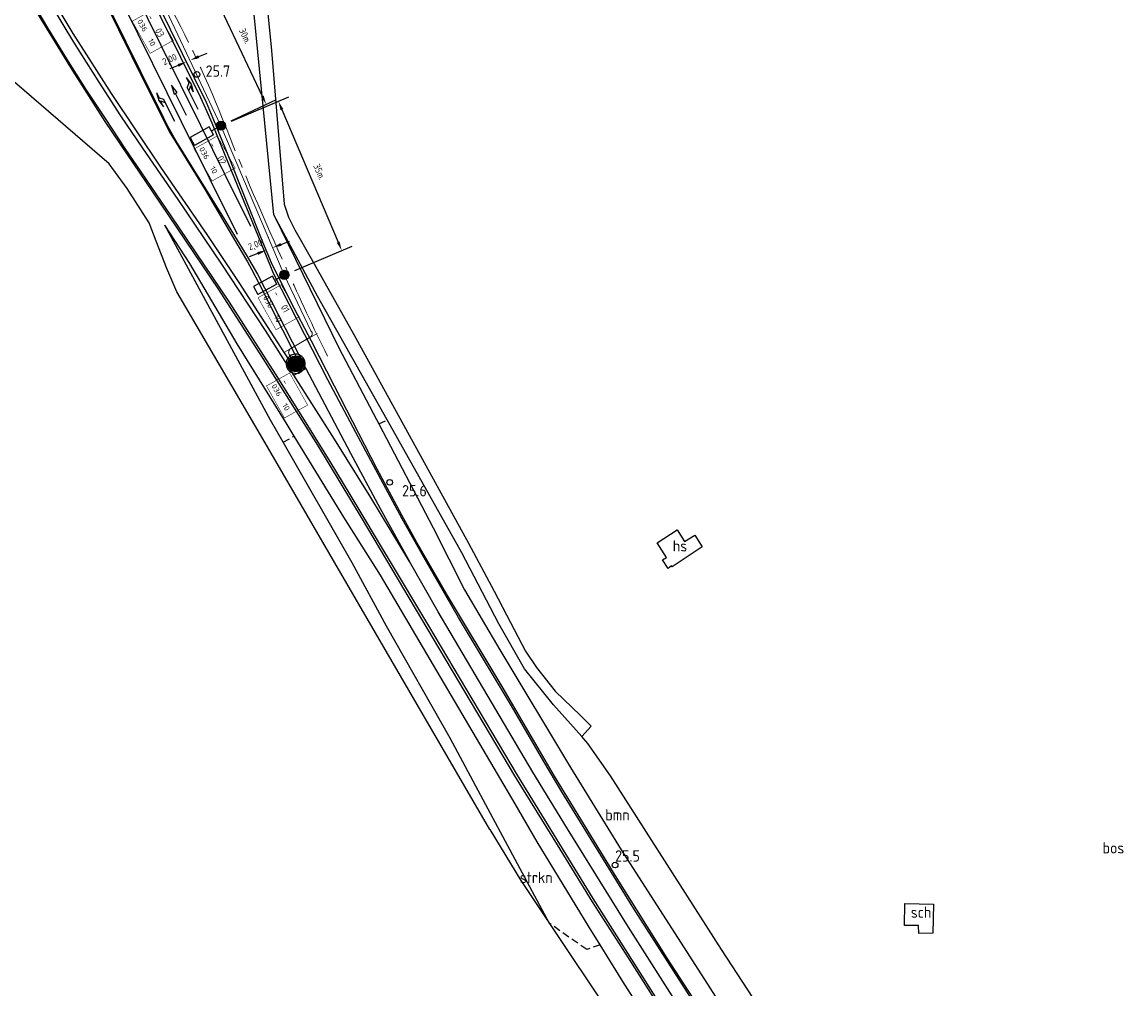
# Model space of a CAD drawing. Extents: x 234510 to 235400, y 502342 to 503395.
# Tile 6 of 15: x 234827 to 235071, y 502862 to 503075. Entities that reach past the tile are written whole.
import ezdxf
from ezdxf.enums import TextEntityAlignment as Align

# ---------------------------------------------------------------- set-up
doc = ezdxf.new("R2010")
doc.units = 0
doc.header["$MEASUREMENT"] = 0
doc.header["$PDMODE"] = 1
for name, pattern in [('CULTSCH', [2.4, 1.6, -0.8]), ('overige', [26, 20, -2, 2, -2]), ('RASTER', [1000.1, 1000, -0.1])]:
    doc.linetypes.add(name, pattern=pattern)
doc.layers.get('0').update_dxf_attribs({"linetype": 'CONTINUOUS'})
doc.layers.get('DEFPOINTS').update_dxf_attribs({"linetype": 'CONTINUOUS'})
for name, color, linetype in [('BIB-BORD-BLAUW', 5, 'CONTINUOUS'), ('ELEKTRO-VERLICHTINGS_TX', 7, 'CONTINUOUS'), ('ELEKTRO_TX', 1, 'CONTINUOUS'), ('LICHTMAST', 7, 'CONTINUOUS'), ('MDI-XX-BEBOUWING', 15, 'CONTINUOUS'), ('MDI-XX-BEPLANTING', 11, 'CONTINUOUS'), ('MDI-XX-HECTO', 1, 'CONTINUOUS'), ('MDI-XX-MARKERING', 8, 'CONTINUOUS'), ('MDI-XX-RASTER', 7, 'CONTINUOUS'), ('MDI-XX-TALUD', 11, 'CONTINUOUS'), ('MDI-XX-TERREINAFSCH', 15, 'CONTINUOUS'), ('MDI-XX-VERLICHTING', 1, 'CONTINUOUS'), ('SOLID', 7, 'CONTINUOUS')]:
    doc.layers.add(name, color=color, linetype=linetype)
for name, color, linetype, lineweight in [('kl-bs-bm_1000', 1, 'CONTINUOUS', 25), ('kl-bs-mantelbuis', 6, 'mantelbuis', 18), ('kl-bs-ovkabel', 3, 'ov', 18), ('kl-bs-signaleringskabel', 5, 'overige', 18), ('wm-bs-lichtmast', 7, 'CONTINUOUS', 18)]:
    doc.layers.add(name, color=color, linetype=linetype, lineweight=lineweight)
doc.styles.add('ISO', font='iso.shx')
doc.styles.add('ISO25', font='ISO', dxfattribs={"height": 2.5})
doc.styles.add('MASTNUMMER', font='iso.shx', dxfattribs={"height": 2.5})
doc.styles.get("Standard").update_dxf_attribs({"font": 'txt.shx'})
doc.styles.add('TECHNICLIGHT', font='ISO')
doc.styles.add('WEGNUMMER', font='iso.shx', dxfattribs={"height": 2})
doc.linetypes.add('mantelbuis', pattern='A,0,-2,[15,RTW.shx,S=1,R=0,X=0,Y=0],-2', length=4)
doc.linetypes.add('ov', pattern='A,28,-5,[23,RTW.shx,S=1.25,R=0,X=0,Y=0],-5', length=38)
doc.dimstyles.get("Standard").update_dxf_attribs({"dimtxt": 3, "dimasz": 3, "dimexe": 2.5, "dimexo": 2.5, "dimgap": 1.5, "dimtad": 0, "dimzin": 0, "dimdsep": 46, "dimtxsty": 'Standard', "dimcen": -3, "dimdle": 1.25, "dimadec": 0, "dimazin": 0, "dimtfac": 0.75, "dimtofl": 0, "dimtmove": 2, "dimatfit": 3, "dimfxl": 0, "dimtvp": 1.5, "dimtolj": 1, "dimtzin": 0, "dimarcsym": 0})

# ---------------------------------------------------------------- blocks, each defined once
blk = doc.blocks.new('LICHTMAST')
at = {"color": 2, "linetype": 'Continuous'}
for p, q in [((-0.43, 0.25), (-0.87, 0.5)), ((0, 0.5), (0, 1)), ((0.43, 0.25), (0.87, 0.5)), ((-0.43, -0.25), (-0.87, -0.5)), ((0, -0.5), (0, -1)), ((0.43, -0.25), (0.87, -0.5))]:
    blk.add_line(p, q, dxfattribs=at)
blk.add_circle((0, 0), 0.5, dxfattribs=at)
blk = doc.blocks.new('PIJL')
at = {"color": 8}
for p, q in [((0, 0), (5.45, 0)), ((7.5, 0), (5.45, 0.38)), ((5.45, 0.38), (5.45, -0.38)), ((5.45, -0.38), (7.5, 0))]:
    blk.add_line(p, q, dxfattribs=at)
blk = doc.blocks.new('PIJLL')
at = {"color": 8}
for p, q in [((0, 0), (5.45, 0)), ((5.7, 1.05), (4, 0.75)), ((4, 0.75), (5.45, 0.75)), ((5.45, 0.75), (4.7, 0)), ((6.2, 0.75), (5.45, 0)), ((7.5, 0.75), (5.7, 1.05)), ((7.5, 0.75), (6.2, 0.75))]:
    blk.add_line(p, q, dxfattribs=at)
blk = doc.blocks.new('PIJLR')
at = {"color": 8}
for p, q in [((0, 0), (5.45, 0)), ((5.45, -0.75), (4.7, 0)), ((6.2, -0.75), (5.45, 0)), ((4, -0.75), (5.45, -0.75)), ((5.7, -1.05), (4, -0.75)), ((7.5, -0.75), (5.7, -1.05)), ((7.5, -0.75), (6.2, -0.75))]:
    blk.add_line(p, q, dxfattribs=at)
blk = doc.blocks.new('PUNT125')
at = {"color": 0}
blk.add_circle((0, 0), 0.625, dxfattribs=at)
blk = doc.blocks.new('AL-10m-SOX')
at = {"layer": 'SOLID'}
for points in [[(0, 1, 0.414214), (-1, 0), (0, 0)], [(0, -1, -0.414214), (-1, 0), (0, 0)], [(0, 1, -0.414214), (1, 0), (0, 0)], [(0, -1, 0.414214), (1, 0), (0, 0)]]:
    blk.add_hatch(color=256, dxfattribs=at).paths.add_polyline_path(points)
at = {"layer": 'LICHTMAST', "color": 7}
for p, q in [((2.4, 0), (1, 0)), ((2.4, 1), (7.2, 1)), ((2.4, 1), (2.4, -1)), ((7.2, -1), (7.2, 1)), ((2.4, -1), (7.2, -1))]:
    blk.add_line(p, q, dxfattribs=at)
blk.add_circle((0, 0), 1, dxfattribs=at)
at = {"layer": 'ELEKTRO_TX', "color": 7, "style": 'TECHNICLIGHT'}
blk.add_attdef('NR', (-1.94, -4.42), '', height=2.5, dxfattribs=at)
blk = doc.blocks.new('pijl-binnen')
at = {"layer": 'BIB-BORD-BLAUW'}
for p, q in [((-3.06, -0.46), (0.22, 3.41)), ((0.64, 3.28), (3.05, -1.05)), ((-0.77, -0.64), (-2.81, -0.91)), ((-1.04, -3.41), (-0.77, -0.64)), ((0.5, -3.56), (-1.04, -3.41)), ((0.77, -0.79), (0.5, -3.56)), ((2.72, -1.44), (0.77, -0.79))]:
    blk.add_line(p, q, dxfattribs=at)
at = {"layer": 'BIB-BORD-BLAUW', "extrusion": (0, 0, -1)}
for centre, major_axis, start_param, end_param in [((0.4, 3.25), (-0.169, 0.169), 6.201322, 8.515931), ((-2.85, -0.64), (0.195, 0.195), 2.224647, 4.616129), ((2.81, -1.18), (0.194, 0.194), 0.277108, 2.688528)]:
    blk.add_ellipse(centre, major_axis=major_axis, ratio=1, start_param=start_param, end_param=end_param, dxfattribs=at)
blk = doc.blocks.new('pijl-buiten')
at = {"layer": 'BIB-BORD-BLAUW'}
for p, q in [((-3.22, -0.33), (0.07, 3.54)), ((0.83, 3.35), (3.22, -0.95)), ((-1, -0.87), (-2.79, -1.11)), ((-1.26, -3.59), (-1, -0.87)), ((0.68, -3.77), (-1.26, -3.59)), ((0.94, -1.06), (0.68, -3.77)), ((2.65, -1.63), (0.94, -1.06))]:
    blk.add_line(p, q, dxfattribs=at)
at = {"layer": 'BIB-BORD-BLAUW', "extrusion": (0, 0, -1)}
for centre, major_axis, start_param, end_param in [((0.4, 3.25), (-0.311, 0.311), 6.201125, 8.414972), ((-2.85, -0.64), (0.337, 0.337), 2.224674, 4.621343), ((2.81, -1.18), (-0.336, 0.336), 1.847794, 4.263707)]:
    blk.add_ellipse(centre, major_axis=major_axis, ratio=1, start_param=start_param, end_param=end_param, dxfattribs=at)
blk = doc.blocks.new('PIJLBORD-OPEN')
at = {"layer": 'BIB-BORD-BLAUW'}
h = blk.add_hatch(dxfattribs=at)
h.set_pattern_fill('ANSI31,_O', color=256, scale=4)
h.set_pattern_definition([(45, (-236992.7228, -485636.5885), (-0.3535533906, 0.3535533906), [])])
edge = h.paths.add_edge_path(flags=16)
edge.add_line((-3.17, -0.64), (-0.27, 3.53))
edge = h.paths.add_edge_path(flags=16)
edge.add_ellipse((-2.78, -0.9), major_axis=(0.337, 0.337), ratio=1, start_angle=100.68737, end_angle=238.00636, ccw=False)
edge = h.paths.add_edge_path(flags=16)
edge.add_line((-0.91, -0.96), (-2.67, -1.37))
edge = h.paths.add_edge_path(flags=16)
edge.add_line((-0.91, -3.69), (-0.91, -0.96))
edge = h.paths.add_edge_path(flags=16)
edge.add_line((1.04, -3.69), (-0.91, -3.69))
edge = h.paths.add_edge_path(flags=16)
edge.add_line((1.04, -0.96), (1.04, -3.69))
edge = h.paths.add_edge_path(flags=16)
edge.add_line((2.79, -1.37), (1.04, -0.96))
edge = h.paths.add_edge_path(flags=16)
edge.add_ellipse((2.91, -0.91), major_axis=(-0.336, 0.336), ratio=1, start_angle=121.17836, end_angle=259.6, ccw=False)
edge = h.paths.add_edge_path(flags=16)
edge.add_line((0.51, 3.42), (3.3, -0.64))
edge = h.paths.add_edge_path(flags=16)
edge.add_ellipse((0.09, 3.28), major_axis=(-0.311, 0.311), ratio=1, start_angle=-116.67159, end_angle=10.17254, ccw=False)
edge = h.paths.add_edge_path()
edge.add_arc((0, 0), 4.16, 0, 360)
blk.add_circle((0, 0), 4.16, dxfattribs=at)
at = {"layer": 'BIB-BORD-BLAUW', "extrusion": (0, 0, -1)}
blk.add_ellipse((0, 0), major_axis=(3.21, 3.88), ratio=1, start_param=0.095409, end_param=6.378594, dxfattribs=at)
at = {"layer": 'BIB-BORD-BLAUW', "rotation": 5.470804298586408}
for name in ['pijl-buiten', 'pijl-binnen']:
    blk.add_blockref(name, (0, 0), dxfattribs=at)
blk = doc.blocks.new('*D46')
at = {"layer": 'DEFPOINTS', "color": 0}
for p in [(234857.87, 503080.19, 8.49), (234881.14, 503056.72), (234871.17, 503052.01, 8.52)]:
    blk.add_point(p, dxfattribs=at)
at = {"layer": 'kl-bs-bm_1000', "color": 0, "lineweight": -2}
for p, q in [((234860.13, 503081.26), (234870.09, 503085.96)), ((234868.69, 503083.09), (234880.29, 503058.53)), ((234873.43, 503053.08), (234883.4, 503057.79))]:
    blk.add_line(p, q, dxfattribs=at)
at = {"layer": 'kl-bs-bm_1000', "color": 0}
for points in [[(234868.99, 503083.23), (234868.39, 503082.95), (234867.83, 503084.9)], [(234880.59, 503058.67), (234879.98, 503058.39), (234881.14, 503056.72)]]:
    blk.add_solid(points, dxfattribs=at)
at = {"layer": 'kl-bs-bm_1000', "color": 0, "insert": (234876.52, 503071.77), "char_height": 1.5, "attachment_point": 5, "rotation": 295.2805, "style": 'ISO'}
blk.add_mtext('\\A1;30m.', dxfattribs=at)
blk = doc.blocks.new('*D47')
at = {"layer": 'DEFPOINTS', "color": 0}
for p in [(234871.17, 503052.01, 8.52), (234897.79, 503024.51), (234885.12, 503019.13, 8.98)]:
    blk.add_point(p, dxfattribs=at)
at = {"layer": 'kl-bs-bm_1000', "color": 0, "lineweight": -2}
for p, q in [((234873.47, 503052.99), (234886.14, 503058.36)), ((234884.62, 503055.55), (234897.01, 503026.35)), ((234887.43, 503020.11), (234900.09, 503025.48))]:
    blk.add_line(p, q, dxfattribs=at)
at = {"layer": 'kl-bs-bm_1000', "color": 0}
for points in [[(234884.92, 503055.68), (234884.31, 503055.42), (234883.84, 503057.39)], [(234897.31, 503026.48), (234896.7, 503026.22), (234897.79, 503024.51)]]:
    blk.add_solid(points, dxfattribs=at)
at = {"layer": 'kl-bs-bm_1000', "color": 0, "insert": (234892.88, 503041.83), "char_height": 1.5, "attachment_point": 5, "rotation": 292.993, "style": 'ISO'}
blk.add_mtext('\\A1;35m.', dxfattribs=at)
blk = doc.blocks.new('*D48')
at = {"layer": 'DEFPOINTS', "color": 0}
for p in [(234881.18, 503024.51), (234882.56, 503025.12), (234882.58, 503025.05)]:
    blk.add_point(p, dxfattribs=at)
at = {"layer": 'kl-bs-bm_1000', "color": 0, "lineweight": -2}
for p, q in [((234880.27, 503026.84), (234880.25, 503026.9)), ((234881.68, 503027.38), (234881.65, 503027.45)), ((234884.42, 503025.84), (234886.28, 503026.57)), ((234879.29, 503023.85), (234877.42, 503023.13))]:
    blk.add_line(p, q, dxfattribs=at)
at = {"layer": 'kl-bs-bm_1000', "color": 0}
for points in [[(234884.3, 503026.15), (234884.54, 503025.53), (234882.56, 503025.12)], [(234879.17, 503024.16), (234879.41, 503023.54), (234881.15, 503024.57)]]:
    blk.add_solid(points, dxfattribs=at)
at = {"layer": 'kl-bs-bm_1000', "color": 0, "insert": (234878.82, 503025.65), "char_height": 1.5, "attachment_point": 5, "rotation": 21.1998, "style": 'ISO'}
blk.add_mtext('\\A1;2,00', dxfattribs=at)
blk = doc.blocks.new('*D49')
at = {"layer": 'DEFPOINTS', "color": 0}
for p in [(234863.58, 503066.08), (234864.43, 503066.45), (234864.43, 503066.45)]:
    blk.add_point(p, dxfattribs=at)
at = {"layer": 'kl-bs-bm_1000', "color": 0, "lineweight": -2}
for p, q in [((234862.59, 503068.38), (234862.59, 503068.38)), ((234863.45, 503068.75), (234863.45, 503068.75)), ((234866.27, 503067.24), (234868.11, 503068.02)), ((234861.74, 503065.3), (234859.9, 503064.51))]:
    blk.add_line(p, q, dxfattribs=at)
at = {"layer": 'kl-bs-bm_1000', "color": 0}
for points in [[(234866.14, 503067.54), (234866.4, 503066.93), (234864.43, 503066.45)], [(234861.61, 503065.6), (234861.87, 503064.99), (234863.58, 503066.08)]]:
    blk.add_solid(points, dxfattribs=at)
at = {"layer": 'kl-bs-bm_1000', "color": 0, "insert": (234859.93, 503066.49), "char_height": 1.5, "attachment_point": 5, "rotation": 23.1885, "style": 'ISO'}
blk.add_mtext('\\A1;2,00', dxfattribs=at)
blk = doc.blocks.new('mastcodering')
at = {"color": 8, "lineweight": 20, "const_width": 0.2, "flags": 128}
blk.add_lwpolyline([(-4.48, 1.23), (9.02, 1.23), (9.02, -8.52), (-4.48, -8.52), (-4.48, 1.23)], dxfattribs=at)
at = {"layer": 'ELEKTRO-VERLICHTINGS_TX'}
for tag, p, style in [('GROEPNR.', (-3.19, -3), 'MASTNUMMER'), ('MASTNR.', (2.55, -3), 'ISO25')]:
    blk.add_attdef(tag, p, '', height=2.5, dxfattribs=dict(at, style=style))
at = {"layer": 'ELEKTRO-VERLICHTINGS_TX', "color": 7, "style": 'WEGNUMMER'}
for tag, p in [('WEGNR.', (-3.64, -7)), ('KASTNR.', (4.48, -7))]:
    blk.add_attdef(tag, p, '', height=2, dxfattribs=at)

msp = doc.modelspace()

# ---------------------------------------------------------------- linework, layer by layer
at = {"layer": 'kl-bs-mantelbuis'}
msp.add_line((234892.345, 503006.239, 8.481), (234885.182, 503002.068), dxfattribs=at)
at = {"layer": 'kl-bs-ovkabel', "ltscale": 0.6, "elevation": 8.481, "flags": 128}
msp.add_lwpolyline([(234843.968, 503108.548), (234857.866, 503080.19), (234871.173, 503052.014), (234885.125, 503019.134), (234890.975, 503006.827, -0.6129505), (234890.678, 503005.321), (234886.729, 503002.97, 0.439357), (234886.204, 503001.578), (234886.546, 503000.987)], format="xyb", dxfattribs=at)
at = {"layer": 'kl-bs-signaleringskabel', "flags": 128}
msp.add_lwpolyline([(234869.688, 503125.268), (234846.713, 503109.677, 0.366321), (234845.696, 503106.033, 0.0206148), (234857.537, 503082.794, -0.0335806), (234871.531, 503053.475, 0.0127058), (234885.659, 503020.39, 0.0089078), (234894.628, 503001.236, 0.623324)], format="xyb", dxfattribs=at)
at = {"layer": 'MDI-XX-BEBOUWING', "color": 253}
for points in [[(234967.317, 502960.08, 12.036), (234971.724, 502962.941, 11.733), (234973.318, 502960.341, 12.414), (234975.571, 502961.759, 11.661), (234977.227, 502959.189, 11.64), (234970.59, 502954.778, 12.201), (234970.488, 502954.96, 12.144), (234969.696, 502954.436, 11.619), (234968.494, 502956.319, 11.643), (234969.333, 502956.849, 12.147), (234967.317, 502960.08, 12.036)], [(235028.086, 502874.012, 11.721), (235024.94, 502873.981, 11.784), (235024.864, 502875.706, 12.099), (235021.788, 502875.751, 12.165), (235021.877, 502880.534, 12.102), (235028.203, 502880.41, 12.003), (235028.086, 502874.012, 11.721)]]:
    msp.add_polyline3d(points, close=True, dxfattribs=at)
at = {"layer": 'MDI-XX-MARKERING', "color": 253}
for points in [[(234877.747, 503029.757, 8.841), (234872.019, 503041.351, 8.721), (234866.711, 503052.045, 8.652), (234857.974, 503069.715, 8.601), (234849.226, 503087.436, 8.589), (234842.25, 503101.555, 8.604)], [(234838.996, 503100.092, 8.652), (234849.68, 503078.676, 8.625), (234862.384, 503052.936, 8.664), (234874.725, 503028.083, 8.931)], [(234843.686, 503083.808, 8.709), (234853.478, 503063.941, 8.7), (234858.505, 503053.72, 8.703), (234859.442, 503051.87, 8.715), (234861.561, 503048.159, 8.724), (234871.37, 503032.26, 8.844), (234876.709, 503023.559, 8.937), (234878.004, 503021.396, 9.084), (234879.2, 503019.268, 9.033), (234889.847, 502998.482, 9.471)], [(234942.319, 502911.832, 11.448), (234935.177, 502924.102, 11.109), (234923.546, 502943.571, 10.686), (234916.232, 502956.23, 10.449), (234911.145, 502965.329, 10.179), (234907.998, 502971.097, 10.158), (234900.868, 502984.406, 9.81), (234894.723, 502995.99, 9.54), (234889.659, 503005.914, 9.345), (234882.781, 503019.46, 9.117), (234882.016, 503021.264, 9.087), (234872.245, 503045.117, 8.691), (234869.217, 503052.545, 8.637), (234867.866, 503055.742, 8.598), (234866.736, 503058.129, 8.568), (234853.541, 503084.898, 8.544)], [(234936.492, 502908.842, 11.487), (234917.02, 502941.767, 10.794), (234899.678, 502970.714, 10.173), (234895.228, 502978.009, 10.047), (234890.344, 502985.963, 9.777), (234883.233, 502997.28, 9.441), (234873.09, 503013.14, 9.063), (234860.172, 503032.177, 8.703), (234853.572, 503041.829, 8.649), (234850.074, 503047.007, 8.646), (234845.707, 503053.574, 8.616), (234841.503, 503059.983, 8.571), (234837.239, 503066.762, 8.541), (234833.02, 503073.618, 8.508), (234829.697, 503079.166, 8.589)], [(234887.254, 502997.052, 9.519), (234880.975, 503006.877, 9.255), (234871.404, 503021.492, 8.94), (234861.714, 503035.741, 8.691), (234853.961, 503047.052, 8.574), (234849.147, 503054.211, 8.58), (234844.347, 503061.622, 8.58), (234838.764, 503070.428, 8.529), (234833.806, 503078.57, 8.52)], [(234939.929, 502909.524, 11.481), (234919.021, 502944.878, 10.707), (234912.738, 502955.932, 10.467)], [(235066.46, 502730.54, 15.57), (235058.465, 502740.896, 15.348), (235046.615, 502756.374, 15.111), (235036.414, 502770.074, 14.796), (235026.145, 502784.204, 14.373), (235011.651, 502804.714, 13.941), (234993.599, 502831.225, 13.359), (234978.188, 502854.411, 12.75), (234961.946, 502879.775, 12.123), (234946.313, 502905.199, 11.553), (234942.319, 502911.832, 11.448)], [(235059.46, 502728.949, 15.522), (235053.86, 502736.216, 15.426), (235044.695, 502748.22, 15.261), (235033.223, 502763.587, 14.877), (235023.574, 502776.731, 14.586), (235014.382, 502789.493, 14.241), (235004.355, 502803.818, 13.959), (234988.577, 502827.018, 13.353), (234969.354, 502856.17, 12.675), (234953.191, 502881.678, 12.057), (234936.492, 502908.842, 11.487)], [(235062.917, 502729.735, 15.582), (235057.363, 502737.001, 15.459), (235045.96, 502751.896, 15.153), (235036.073, 502765.061, 14.835), (235025.783, 502779.108, 14.571), (235015.565, 502793.432, 14.19), (235006.787, 502806.047, 13.917), (234995.779, 502822.203, 13.428), (234984.244, 502839.429, 13.083), (234972.673, 502856.969, 12.693), (234960.97, 502875.316, 12.279), (234947.528, 502897.053, 11.826), (234939.929, 502909.524, 11.481)]]:
    msp.add_polyline3d(points, dxfattribs=at)
msp.add_polyline3d([(234912.738, 502955.932, 10.467), (234904.218, 502970.078, 10.134), (234896.192, 502982.929, 9.894), (234887.254, 502997.052, 9.519), (234889.847, 502998.482, 9.471), (234899.697, 502979.796, 9.945), (234906.234, 502967.65, 10.167), (234912.738, 502955.932, 10.467)], close=True, dxfattribs=at)
at = {"layer": 'MDI-XX-RASTER', "color": 253, "linetype": 'RASTER'}
for points in [[(234952.054, 502915.818, 8.37), (234950.691, 502917.35, 8.043), (234944.452, 502924.365, 8.597), (234938.088, 502932.29, 9.131), (234932.441, 502942.177, 8.738), (234924.292, 502957.825, 8.267), (234907.827, 502987.154, 8.361), (234904.61, 502992.885, 8.537), (234892.468, 503014.452, 8.798), (234882.859, 503032.4, 8.609), (234877.719, 503084.862, 8.396), (234876.553, 503097.355, 8.382), (234873.795, 503126.921, 8.417)], [(234930.41, 502896.891, 8.484), (234901.559, 502946.532, 8.558), (234880.887, 502982.07, 8.396), (234863.418, 503011.993, 8.45), (234861.427, 503015.408, 8.408), (234859.231, 503020.564, 8.375), (234856.881, 503026.565, 8.405), (234855.349, 503030.564, 8.393), (234850.502, 503038.199, 8.402), (234846.546, 503043.598, 8.531), (234816.088, 503069.876, 8.297), (234799.933, 503083.896, 8.289), (234784.988, 503096.866, 8.426), (234778.768, 503102.591, 8.32)], [(234991.244, 502855.5, 9.135), (234981.462, 502870.391, 8.859), (234957.013, 502908.701, 8.406), (234952.054, 502915.818, 8.37)], [(234930.41, 502896.891, 8.484), (234937.24, 502885.642, 8.403), (234943.571, 502876.166, 8.388), (234956.928, 502856.173, 8.604)]]:
    msp.add_polyline3d(points, dxfattribs=at)
at = {"layer": 'MDI-XX-TALUD', "color": 253}
for points in [[(234936.016, 502902.498, 11.37), (234906.355, 502952.909, 10.197), (234898.258, 502965.715, 9.852), (234887.302, 502983.576, 9.27), (234885.514, 502986.49, 9.393), (234874.763, 503003.912, 8.913), (234864.284, 503021.603, 8.658), (234858.782, 503030.068, 8.493)], [(234943.571, 502876.166, 8.388), (234928.433, 502904.369, 8.544), (234921.694, 502917.013, 8.556), (234907.689, 502941.677, 8.367), (234900.085, 502955.626, 8.205), (234884.884, 502982.219, 8.229), (234882.113, 502987.067, 8.238), (234858.782, 503030.068, 8.493)], [(234882.859, 503032.4, 8.609), (234897.18, 503003.054, 9.084), (234905.457, 502987.267, 9.402), (234905.97, 502986.283, 9.345), (234917.938, 502963.335, 9.948), (234924.876, 502949.719, 10.311), (234932.602, 502936.495, 10.644), (234948.188, 502910.525, 11.13)], [(234948.188, 502910.525, 11.13), (234959.408, 502892.42, 11.556), (234974.432, 502868.974, 12.108), (234988.545, 502846.997, 12.591), (234998.131, 502832.828, 12.99), (235013.89, 502809.641, 13.482), (235022.814, 502796.269, 13.566), (235039.778, 502773.587, 14.292), (235054.275, 502754.828, 14.574), (235067.004, 502737.887, 14.883), (235068.596, 502735.259, 15.018), (235068.56, 502733.831, 15.231), (235067.892, 502733.322, 15.26)], [(235056.185, 502729.138, 15.121), (235054.197, 502730.161, 15.123), (235044.375, 502741.706, 15.036), (235028.379, 502763.197, 14.616), (235008.964, 502790.557, 14.01), (234995.3, 502810.233, 13.329), (234984.258, 502826.734, 13.086), (234968.201, 502850.171, 12.489), (234959.725, 502863.371, 12.138), (234954.709, 502871.459, 11.898), (234952.315, 502875.319, 11.892), (234940.897, 502894.137, 11.529), (234936.016, 502902.498, 11.37)]]:
    msp.add_polyline3d(points, dxfattribs=at)
at = {"layer": 'MDI-XX-TERREINAFSCH', "color": 253}
for points in [[(234877.57, 503134.959, 8.46), (234877.082, 503133.614, 8.445), (234876.467, 503131.421, 8.379), (234876.564, 503129.971, 8.367), (234878.577, 503106.295, 8.145), (234882.288, 503068.623, 8.331), (234885.107, 503034.693, 8.406), (234886.078, 503031.836, 8.523), (234887.474, 503029.033, 8.517), (234891.07, 503022.746, 8.406), (234900.44, 503005.962, 8.193), (234911.858, 502985.258, 8.061), (234925.714, 502959.979, 8.145), (234931.402, 502949.375, 8.07), (234934.95, 502942.481, 8.454), (234938.275, 502936.177, 8.805), (234940.734, 502932.559, 8.907), (234944.84, 502927.399, 8.757), (234950.436, 502922.015, 8.205), (234952.765, 502919.67, 8.046), (234950.691, 502917.35, 8.043)], [(234944.658, 502908.632, 11.481), (234933.35, 502928.029, 10.985), (234920.87, 502948.811, 10.541), (234914.336, 502960.134, 10.301), (234911.05, 502966.175, 10.136), (234905.603, 502976.288, 9.944), (234896.168, 502994.567, 9.536), (234891.162, 503004.54, 9.35), (234886.654, 503013.073, 9.164), (234882.3, 503021.785, 8.975), (234880.417, 503026.353, 8.882), (234872.902, 503045.122, 8.663), (234869.495, 503053.575, 8.591), (234867.983, 503057.098, 8.552), (234854.806, 503083.99, 8.501)], [(234845.774, 503078.876, 8.694), (234854.269, 503061.774, 8.697), (234858.952, 503052.338, 8.703), (234859.788, 503050.765, 8.712), (234867.685, 503037.9, 8.823), (234872.019, 503030.457, 8.901), (234877.057, 503021.973, 9.078), (234877.915, 503020.379, 9.099), (234879.594, 503017.129, 9.162), (234887.301, 503001.961, 9.396), (234888.835, 502998.867, 9.468), (234888.911, 502998.503, 9.468), (234888.75, 502998.272, 9.468), (234888.04, 502998.08, 9.489), (234887.683, 502998.325, 9.492), (234887.313, 502998.78, 9.492), (234885.027, 503002.148, 9.342), (234875.183, 503017.461, 9.069), (234868.118, 503028.063, 8.775), (234857.935, 503042.905, 8.577), (234847.071, 503059.117, 8.514), (234841.646, 503067.601, 8.52), (234838.619, 503072.345, 8.523), (234833.958, 503080.15, 8.487)], [(234935.944, 502908.71, 11.475), (234917.996, 502938.903, 10.82), (234902.396, 502965.286, 10.253), (234892.53, 502981.574, 9.869), (234881.021, 502999.901, 9.305), (234870.724, 503015.932, 8.876), (234856.022, 503037.65, 8.549), (234850.582, 503045.663, 8.537), (234845.683, 503052.939, 8.546), (234838.081, 503064.858, 8.534), (234830.519, 503077.147, 8.561)], [(235050.579, 502739.682, 15.339), (235047.29, 502744.067, 15.312), (235032.207, 502764.21, 14.85), (235022.097, 502777.988, 14.481), (235014.902, 502788.023, 14.28), (235009.259, 502796.098, 14.073), (235002.139, 502806.489, 13.773), (234982.56, 502835.305, 13.089), (234970.558, 502853.545, 12.702), (234960.968, 502868.575, 12.342), (234953.051, 502880.958, 12.06), (234945.334, 502893.496, 11.82), (234935.944, 502908.71, 11.475)], [(235056.524, 502743.954, 15.273), (235051.815, 502750.074, 15.165), (235042.963, 502761.85, 14.994), (235033.04, 502775.368, 14.556), (235022.472, 502789.978, 14.223), (235010.521, 502807.065, 13.875), (234997.61, 502825.901, 13.44), (234989.587, 502837.873, 13.197), (234980.677, 502851.3, 12.828), (234969.514, 502868.517, 12.405), (234958.474, 502886.093, 11.997), (234944.658, 502908.632, 11.481)]]:
    msp.add_polyline3d(points, dxfattribs=at)
at = {"layer": 'MDI-XX-TERREINAFSCH', "color": 253, "linetype": 'CULTSCH'}
for points in [[(234905.97, 502986.283, 9.345), (234907.827, 502987.154, 8.361)], [(234884.884, 502982.219, 8.229), (234887.302, 502983.576, 9.27)], [(234954.709, 502871.459, 11.898), (234951.776, 502870.407, 10.134), (234943.571, 502876.166, 8.388)]]:
    msp.add_polyline3d(points, dxfattribs=at)

# ---------------------------------------------------------------- block references
at = {"layer": 'MDI-XX-HECTO'}
for p in [(234865.878, 503063.321, 8.871), (234908.368, 502973.399, 10.242)]:
    msp.add_blockref('PUNT125', p, dxfattribs=at)
at = {"layer": 'MDI-XX-HECTO', "color": 9}
msp.add_blockref('PUNT125', (234958.036, 502889.047, 12.081), dxfattribs=at)
at = {"layer": 'MDI-XX-MARKERING', "color": 253}
for name, p, rotation in [('PIJLR', (234866.146, 503055.568, 8.589), 115.9695225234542), ('PIJLL', (234861.004, 503052.963, 8.688), 116.7527558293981), ('PIJL', (234863.611, 503054.266, 8.64), 116.5556583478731)]:
    msp.add_blockref(name, p, dxfattribs=dict(at, rotation=rotation))
at = {"layer": 'MDI-XX-VERLICHTING'}
for p in [(234871.173, 503052.014, 8.523), (234885.125, 503019.134, 8.985)]:
    msp.add_blockref('LICHTMAST', p, dxfattribs=at)
at = {"layer": 'wm-bs-lichtmast'}
ref = msp.add_blockref('mastcodering', (234857.401, 503075.18), dxfattribs=dict(at, xscale=0.6, yscale=0.6, zscale=0.6, rotation=299.2060484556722))
ref.add_attrib('KASTNR.', '10', (234855.048, 503070.782), dxfattribs={"height": 1.2, "rotation": 299.20605, "style": 'WEGNUMMER'})
ref.add_attrib('WEGNR.', '036', (234852.67, 503075.036), dxfattribs={"height": 1.2, "rotation": 299.20605, "style": 'WEGNUMMER'})
ref.add_attrib('GROEPNR.', '-', (234854.897, 503075.971), dxfattribs={"height": 1.5, "rotation": 299.20605, "style": 'MASTNUMMER'})
ref.add_attrib('MASTNR.', '03', (234856.576, 503072.967), dxfattribs={"height": 1.5, "rotation": 299.20605, "style": 'ISO25'})
at = {"layer": 'wm-bs-lichtmast', "rotation": 208.8911642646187}
for p in [(234871.173, 503052.014, 8.523), (234885.125, 503019.134, 8.985)]:
    msp.add_blockref('AL-10m-SOX', p, dxfattribs=at)
at = {"layer": 'wm-bs-lichtmast'}
ref = msp.add_blockref('mastcodering', (234871.038, 503047.039, 3.485), dxfattribs=dict(at, xscale=0.6, yscale=0.6, zscale=0.6, rotation=299.2060484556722))
ref.add_attrib('KASTNR.', '10', (234868.685, 503042.641, 3.485), dxfattribs={"height": 1.2, "rotation": 299.20605, "style": 'WEGNUMMER'})
ref.add_attrib('WEGNR.', '036', (234866.307, 503046.895, 3.485), dxfattribs={"height": 1.2, "rotation": 299.20605, "style": 'WEGNUMMER'})
ref.add_attrib('GROEPNR.', '-', (234868.533, 503047.83, 3.485), dxfattribs={"height": 1.5, "rotation": 299.20605, "style": 'MASTNUMMER'})
ref.add_attrib('MASTNR.', '02', (234870.213, 503044.825, 3.485), dxfattribs={"height": 1.5, "rotation": 299.20605, "style": 'ISO25'})
ref = msp.add_blockref('mastcodering', (234885.135, 503014.246), dxfattribs=dict(at, xscale=0.6, yscale=0.6, zscale=0.6, rotation=299.2060484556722))
ref.add_attrib('KASTNR.', '10', (234882.782, 503009.848), dxfattribs={"height": 1.2, "rotation": 299.20605, "style": 'WEGNUMMER'})
ref.add_attrib('WEGNR.', '036', (234880.403, 503014.102), dxfattribs={"height": 1.2, "rotation": 299.20605, "style": 'WEGNUMMER'})
ref.add_attrib('GROEPNR.', '-', (234882.63, 503015.037), dxfattribs={"height": 1.5, "rotation": 299.20605, "style": 'MASTNUMMER'})
ref.add_attrib('MASTNR.', '01', (234884.31, 503012.033), dxfattribs={"height": 1.5, "rotation": 299.20605, "style": 'ISO25'})
at = {"layer": 'wm-bs-lichtmast', "xscale": 0.42, "yscale": 0.42, "zscale": 0.42, "rotation": 252.7571303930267}
msp.add_blockref('PIJLBORD-OPEN', (234887.659, 502999.529, 6.638), dxfattribs=at)
at = {"layer": 'wm-bs-lichtmast'}
ref = msp.add_blockref('mastcodering', (234886.985, 502994.797), dxfattribs=dict(at, xscale=0.6, yscale=0.6, zscale=0.6, rotation=299.2060484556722))
ref.add_attrib('KASTNR.', '10', (234884.632, 502990.399), dxfattribs={"height": 1.2, "rotation": 299.20605, "style": 'WEGNUMMER'})
ref.add_attrib('WEGNR.', '036', (234882.254, 502994.653), dxfattribs={"height": 1.2, "rotation": 299.20605, "style": 'WEGNUMMER'})
ref.add_attrib('GROEPNR.', '-', (234884.481, 502995.588), dxfattribs={"height": 1.5, "rotation": 299.20605, "style": 'MASTNUMMER'})
ref.add_attrib('MASTNR.', '..', (234886.16, 502992.583), dxfattribs={"height": 1.5, "rotation": 299.20605, "style": 'ISO25'})

# ---------------------------------------------------------------- texts
at = {"layer": 'MDI-XX-BEBOUWING', "color": 253, "style": 'ISO25'}
for s, p in [('hs', (234972.328, 502959.396, 12.036)), ('sch', (235025.457, 502878.656, 11.721))]:
    msp.add_text(s, height=2.5, dxfattribs=at).set_placement(p, align=Align.MIDDLE_CENTER)
at = {"layer": 'MDI-XX-BEPLANTING', "color": 253, "style": 'ISO25'}
for s, p in [('bmn', (234958.567, 502900.116, 9.33)), ('bos', (235067.846, 502892.837, 10.011)), ('strkn', (234940.65, 502886.306, 9.195))]:
    msp.add_text(s, height=2.5, dxfattribs=at).set_placement(p, align=Align.MIDDLE_CENTER)
at = {"layer": 'MDI-XX-HECTO', "style": 'ISO25'}
for s, p in [('25.7', (234867.804, 503062.051, 8.871)), ('25.6', (234911.09, 502969.553, 10.242))]:
    msp.add_text(s, height=2.5, dxfattribs=at).set_placement(p, align=Align.BOTTOM_LEFT)
at = {"layer": 'MDI-XX-HECTO', "color": 9, "style": 'ISO25'}
msp.add_text('25.5', height=2.5, dxfattribs=at).set_placement((234958.036, 502889.047, 12.081), align=Align.BOTTOM_LEFT)

# ---------------------------------------------------------------- dimensions: what is measured, and where the dimension line sits
at = {"layer": 'kl-bs-bm_1000'}
for p1, p2, distance, text, picture, middle in [((234857.866, 503080.19, 8.49), (234871.173, 503052.014, 8.523), 11.022, '30m.', '*D46', (234876.521, 503071.77)), ((234871.173, 503052.014, 8.523), (234885.125, 503019.134, 8.985), 13.757, '35m.', '*D47', (234892.884, 503041.827))]:
    dim = msp.add_aligned_dim(p1=p1, p2=p2, distance=distance, text=text, dimstyle='Standard', override={"dimtxt": 1.5, "dimasz": 2, "dimtxsty": 'ISO', "dimcen": -2, "dimadec": 4}, dxfattribs=at)
    dim.commit()
    dim.dimension.update_dxf_attribs({"geometry": picture, "text_midpoint": middle})
for base, p1, p2, angle, picture, middle in [((234864.43, 503066.448), (234863.577, 503066.083), (234864.43, 503066.448), 23.18854, '*D49', (234859.928, 503066.488)), ((234882.555, 503025.119), (234881.177, 503024.505), (234882.582, 503025.05), 21.19979, '*D48', (234878.82, 503025.653))]:
    dim = msp.add_linear_dim(base=base, p1=p1, p2=p2, angle=angle, text='2,00', dimstyle='Standard', override={"dimtxt": 1.5, "dimasz": 2, "dimtxsty": 'ISO', "dimcen": -2, "dimadec": 4}, dxfattribs=at)
    dim.commit()
    dim.dimension.update_dxf_attribs({"geometry": picture, "text_midpoint": middle, "dimtype": 161})

doc.saveas('drawing.dxf')
